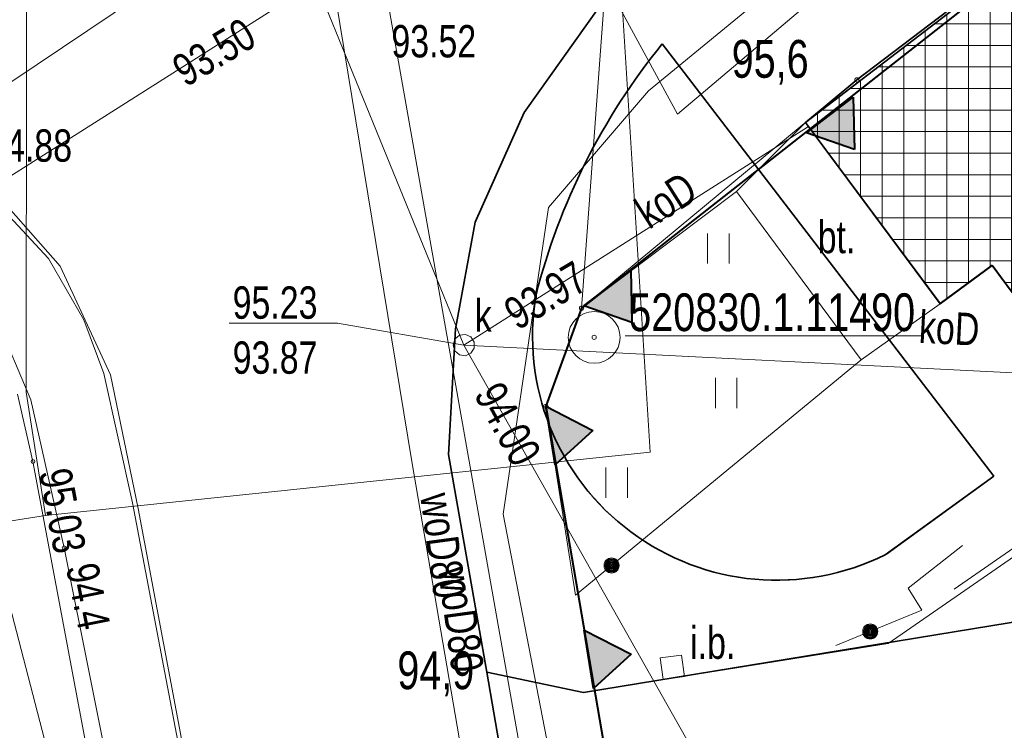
# Model space of a CAD drawing. Header units: metres. Extents: x -320 to 5572509, y -47 to 5960263.
# Tile 32 of 59: x 5572104 to 5572126, y 5960148 to 5960164. Entities that reach past the tile are written whole.
import ezdxf

# ---------------------------------------------------------------- set-up
doc = ezdxf.new("R2010")
doc.units = ezdxf.units.M
doc.header["$MEASUREMENT"] = 0
for name, color, linetype in [('121-Punkt_osnowy_szczegolowej', 7, 'Continuous'), ('121-Punkt_osnowy_szczegolowej-A', 7, 'Continuous'), ('203-Punkt_zalamania_granicy_dzi', 7, 'Continuous'), ('218-Granica_uzytku', 7, 'Continuous'), ('219-Linia_granicy', 7, 'Continuous'), ('422-Kraweznik_jezdni', 7, 'Continuous'), ('902-Ogrodzenie_trwale_symb_', 7, 'Continuous'), ('bariera_ochronna', 7, 'Continuous'), ('beton', 7, 'Continuous'), ('budynek_pomiar', 7, 'Continuous'), ('chodnik__powierzchnia_', 7, 'Continuous'), ('inna_budowla_punkt', 7, 'Continuous'), ('kraweznik', 7, 'Continuous'), ('kraweznik__linia_', 7, 'Continuous'), ('Nowe_810-G Ogólne', 7, 'Continuous'), ('Nowe_LINIA ZABUDOWY', 7, 'Continuous'), ('ogrodzenie', 7, 'Continuous'), ('przewod_elektroenergetyczny__li', 7, 'Continuous'), ('przewod_gazowy__linia_', 7, 'Continuous'), ('przewod_inny__linia_', 7, 'Continuous'), ('przewod_kanalizacyjny__linia_', 7, 'Continuous'), ('przewod_kanalizacyjny__linia_-A', 7, 'Continuous'), ('przewod_telekomunikacyjny__lini', 7, 'Continuous'), ('przewod_wodociagowy__linia_', 7, 'Continuous'), ('przewod_wodociagowy__linia_-Atr', 7, 'Continuous'), ('punkt_o_okreslonej_wysokosci__s', 7, 'Continuous'), ('punkt_wysokosciowy_sztuczny', 7, 'Continuous'), ('punkt_wysokosciowy_sztuczny-Atr', 7, 'Continuous'), ('rzedne_teren', 7, 'Continuous'), ('trawnik', 7, 'Continuous'), ('wlaz_okragly_-_siec_kanalizacyj', 7, 'Continuous'), ('ZAKRES', 7, 'Continuous')]:
    doc.layers.add(name, color=color, linetype=linetype)
doc.styles.add('GENERATED_STYLE_1', font='arial.ttf')

# ---------------------------------------------------------------- blocks, each defined once
blk = doc.blocks.new('Wypełnienie_3', base_point=(5572434.607, 5960129.98))
at = {"layer": 'Nowe_810-G Ogólne', "linetype": 'Continuous', "lineweight": 18, "true_color": 0xaaaaaa}
h = blk.add_hatch(dxfattribs=at)
h.set_pattern_fill('HLNHER', color=253, style=0, pattern_type=2)
h.set_pattern_definition([(0, (5572149.7395, 5960118.78482), (0.4, 0.4), [1.2, -0.4]), (90, (5572150.1395, 5960118.78482), (0.4, 0.4), [1.2, -0.4])])
h.paths.add_polyline_path([(5572119.97, 5960117.89), (5572120.79, 5960116.24), (5572121.5, 5960115.44), (5572122.21, 5960114.9), (5572122.744, 5960114.747), (5572123.317, 5960114.61), (5572125.049, 5960114.484), (5572125.85, 5960114.536), (5572130.069, 5960115.384), (5572138.896, 5960117.224), (5572138.292, 5960120.162), (5572155.913, 5960123.836), (5572156.128, 5960122.746), (5572156.512, 5960120.804), (5572158.44, 5960121.177, 0.308603), (5572162.603, 5960124.945), (5572162.588, 5960124.941), (5572159.946, 5960134.586, 0.184142), (5572158.882, 5960138.039, 0.30603), (5572153.265, 5960140.081), (5572156.26, 5960136.077), (5572154.662, 5960134.882), (5572153.377, 5960133.921), (5572150.385, 5960137.922), (5572132.367, 5960124.445), (5572135.36, 5960120.444), (5572132.563, 5960118.352), (5572126.584, 5960126.337), (5572160.589, 5960151.83), (5572160.598, 5960151.818), (5572164.203, 5960138.326), (5572167.783, 5960124.929), (5572168.21, 5960124.22), (5572168.9, 5960123.8), (5572169.83, 5960123.57), (5572174.572, 5960124.504), (5572179.02, 5960125.38), (5572179.509, 5960123.378), (5572174.84, 5960122.49), (5572175.83, 5960117.16), (5572172.73, 5960116.07), (5572172.04, 5960115.89), (5572172.14, 5960115.5), (5572169.94, 5960114.91), (5572169.87, 5960115.15), (5572168.91, 5960114.87), (5572168.98, 5960114.64), (5572166.56, 5960113.95), (5572166.5, 5960114.18), (5572165.87, 5960114.02), (5572165.8, 5960114.35), (5572165.93, 5960114.38), (5572165.75, 5960115.18), (5572164.8, 5960114.95), (5572164.9, 5960114.62), (5572162.28, 5960113.85), (5572162.19, 5960114.18), (5572161.68, 5960114.04), (5572161.87, 5960113.34), (5572162, 5960113.37), (5572162.29, 5960112.25), (5572162.17, 5960112.22), (5572162.4, 5960111.41), (5572162.58, 5960111.47), (5572162.91, 5960110.26), (5572162.72, 5960110.2), (5572162.83, 5960109.77), (5572163.48, 5960110.04), (5572164.37, 5960110.27), (5572164.48, 5960109.75), (5572164.653, 5960109.787), (5572165.19, 5960107.36), (5572165.02, 5960107.32), (5572165.16, 5960106.72), (5572165.33, 5960106.75), (5572166.43, 5960101.86), (5572165.96, 5960101.76), (5572166.13, 5960100.99), (5572166.46, 5960101.07), (5572167.15, 5960097.97), (5572166.82, 5960097.9), (5572166.95, 5960097.33), (5572167.648, 5960093.703), (5572162.9, 5960092.8), (5572161.41, 5960092.47), (5572149.154, 5960089.965), (5572149.759, 5960086.924), (5572146.898, 5960086.382), (5572145.75, 5960086.12), (5572145.189, 5960089.209), (5572130.631, 5960086.296), (5572128.388, 5960097.519), (5572154.739, 5960102.778), (5572155.796, 5960097.376, 0.32921), (5572156.91, 5960099.21), (5572155.67, 5960105.421), (5572155.663, 5960105.419), (5572154.052, 5960113.522, 0.326644), (5572152.363, 5960114.76), (5572153.626, 5960108.47), (5572124.891, 5960102.732), (5572123.764, 5960109.015), (5572123.037, 5960107.846), (5572122.57, 5960106.94), (5572122.235, 5960105.804), (5572122.128, 5960104.217), (5572120.82, 5960112.281)])
h.paths.add_polyline_path([(5572160.986, 5960109.404), (5572161.476, 5960109.501), (5572161.772, 5960108.036), (5572163.15, 5960108.307), (5572165.611, 5960095.766), (5572163.741, 5960095.398)], flags=0)
blk = doc.blocks.new('EGBP04_03')
at = {"layer": '203-Punkt_zalamania_granicy_dzi', "color": 7, "lineweight": 13}
blk.add_circle((0, 0), 0.05, dxfattribs=at)
blk = doc.blocks.new('US22')
at = {"layer": 'wlaz_okragly_-_siec_kanalizacyj', "color": 7, "lineweight": 13}
for p, q in [((-0.1352, 0.2103), (0, 0.25)), ((0, 0.25), (0.1352, 0.2103)), ((-0.2475, -0.0356), (-0.2274, 0.1039)), ((-0.2274, 0.1039), (-0.1352, 0.2103)), ((0.1352, 0.2103), (0.2274, 0.1039)), ((0.2274, 0.1039), (0.2475, -0.0356)), ((-0.1889, -0.1637), (-0.2475, -0.0356)), ((-0.0704, -0.2399), (-0.1889, -0.1637)), ((0.1889, -0.1637), (0.0704, -0.2399)), ((0.2475, -0.0356), (0.1889, -0.1637)), ((0.0704, -0.2399), (-0.0704, -0.2399))]:
    blk.add_line(p, q, dxfattribs=at)
blk = doc.blocks.new('PW01')
at = {"layer": 'punkt_o_okreslonej_wysokosci__s', "color": 7, "lineweight": 13}
for p, q in [((-0.045, 0), (-0.0318, 0.0318)), ((-0.0318, -0.0318), (-0.045, 0)), ((-0.0318, 0.0318), (0, 0.045)), ((0, 0.045), (0.0318, 0.0318)), ((0.0318, 0.0318), (0.045, 0)), ((0.045, 0), (0.0318, -0.0318)), ((0, -0.045), (-0.0318, -0.0318)), ((0.0318, -0.0318), (0, -0.045))]:
    blk.add_line(p, q, dxfattribs=at)
blk = doc.blocks.new('PW02')
at = {"layer": 'punkt_wysokosciowy_sztuczny', "color": 7, "lineweight": 13}
for p, q in [((-0.045, 0), (-0.0318, 0.0318)), ((-0.0318, -0.0318), (-0.045, 0)), ((-0.0318, 0.0318), (0, 0.045)), ((0, 0.045), (0.0318, 0.0318)), ((0.0318, 0.0318), (0.045, 0)), ((0.045, 0), (0.0318, -0.0318)), ((0, -0.045), (-0.0318, -0.0318)), ((0.0318, -0.0318), (0, -0.045))]:
    blk.add_line(p, q, dxfattribs=at)
blk = doc.blocks.new('121')
at = {"layer": '121-Punkt_osnowy_szczegolowej', "color": 7, "lineweight": 13}
for radius in [0.6, 0.05]:
    blk.add_circle((0, 0), radius, dxfattribs=at)
blk = doc.blocks.new('PTTU04_01')
at = {"layer": 'trawnik', "color": 7, "lineweight": 13}
for p, q in [((-0.25, -0.35), (-0.25, 0.35)), ((0.25, -0.35), (0.25, 0.35))]:
    blk.add_line(p, q, dxfattribs=at)
blk = doc.blocks.new('BUIB12_01')
at = {"layer": 'inna_budowla_punkt', "color": 7, "lineweight": 13}
for p, q in [((-0.25, -0.25), (-0.25, 0.25)), ((-0.25, 0.25), (0.25, 0.25)), ((0.25, 0.25), (0.25, -0.25)), ((0.25, -0.25), (-0.25, -0.25))]:
    blk.add_line(p, q, dxfattribs=at)
blk = doc.blocks.new('Wypełnienie_117', base_point=(5572434.607, 5960129.98))
at = {"layer": 'Nowe_810-G Ogólne', "color": 7, "lineweight": 13}
for p, q in [((5572118.51, 5960163.513), (5572126.196, 5960153.484)), ((5572126.196, 5960153.484), (5572123.716, 5960151.683))]:
    blk.add_line(p, q, dxfattribs=at)
for centre, radius, start, end in [((5572130.271, 5960153.951), 15.158, 140.8895, 165.7055), ((5572121.161, 5960156.734), 5.66, 170.2351, 296.8263)]:
    blk.add_arc(centre, radius, start, end, dxfattribs=at)
blk = doc.blocks.new('Wypełnienie_121', base_point=(5572434.607, 5960129.98))
at = {"layer": 'Nowe_810-G Ogólne', "color": 18, "lineweight": 35, "true_color": 0x030303}
for p, q in [((5572134.17, 5960171.163), (5572123.02, 5960162.683)), ((5572115.31, 5960161.923), (5572117.06, 5960164.393)), ((5572126.195, 5960153.487), (5572118.509, 5960163.516)), ((5572123.02, 5960162.683), (5572121.83, 5960161.693)), ((5572114.17, 5960159.383), (5572115.31, 5960161.923)), ((5572121.83, 5960161.693), (5572124.95, 5960157.493)), ((5572113.718, 5960156.909), (5572114.17, 5960159.383)), ((5572124.95, 5960157.493), (5572126.16, 5960158.383)), ((5572126.16, 5960158.383), (5572128.08, 5960155.753)), ((5572113.55, 5960153.993), (5572113.718, 5960156.909)), ((5572114.44, 5960148.943), (5572113.55, 5960153.993)), ((5572123.679, 5960151.668), (5572126.195, 5960153.487)), ((5572127.817, 5960150.294), (5572116.68, 5960148.473)), ((5572116.68, 5960148.473), (5572114.44, 5960148.943))]:
    blk.add_line(p, q, dxfattribs=at)
for centre, radius, start, end in [((5572130.271, 5960153.954), 15.158, 140.8895, 165.7055), ((5572121.161, 5960156.737), 5.66, 170.2351, 296.4173)]:
    blk.add_arc(centre, radius, start, end, dxfattribs=at)
blk = doc.blocks.new('Wypełnienie_135', base_point=(5572434.607, 5960129.98))
at = {"layer": 'Nowe_810-G Ogólne', "linetype": 'Continuous', "lineweight": 0, "true_color": 0x000000}
h = blk.add_hatch(dxfattribs=at)
h.set_pattern_fill('SIATKA_25X25', color=18, style=0, pattern_type=2)
h.set_pattern_definition([(0, (5572434.6074, 5960128.98037), (0, 0.5), []), (90, (5572434.6074, 5960128.98037), (-0.5, 0), [])])
h.paths.add_polyline_path([(5572128.08, 5960155.75), (5572126.16, 5960158.38), (5572124.95, 5960157.49), (5572121.83, 5960161.69), (5572134.17, 5960171.16), (5572135.61, 5960169.18), (5572139.94, 5960172.41), (5572145.688, 5960164.682), (5572138.728, 5960159.542), (5572136.83, 5960162.14)])
at = {"layer": 'Nowe_810-G Ogólne', "color": 18, "lineweight": 35, "true_color": 0x030303}
for p, q in [((5572121.83, 5960161.69), (5572134.17, 5960171.16)), ((5572124.95, 5960157.49), (5572121.83, 5960161.69)), ((5572126.16, 5960158.38), (5572124.95, 5960157.49)), ((5572128.08, 5960155.75), (5572126.16, 5960158.38))]:
    blk.add_line(p, q, dxfattribs=at)
blk = doc.blocks.new('Wypełnienie_142', base_point=(5572434.607, 5960129.98))
at = {"layer": 'Nowe_810-G Ogólne', "color": 18, "lineweight": 35, "true_color": 0x030303}
for p, q in [((5572127.817, 5960150.294), (5572116.68, 5960148.473)), ((5572114.44, 5960148.943), (5572115.9, 5960140.603)), ((5572116.68, 5960148.473), (5572114.44, 5960148.943))]:
    blk.add_line(p, q, dxfattribs=at)
blk = doc.blocks.new('Wypełnienie_172', base_point=(5572434.607, 5960129.98))
at = {"layer": 'Nowe_LINIA ZABUDOWY', "linetype": 'Continuous', "lineweight": 40}
blk.add_hatch(color=250, dxfattribs=at).paths.add_polyline_path([(5572122.935, 5960162.284), (5572122.964, 5960161.063), (5572121.849, 5960161.45)])
at = {"layer": 'Nowe_LINIA ZABUDOWY', "color": 250, "lineweight": 40}
for p, q in [((5572121.849, 5960161.45), (5572122.935, 5960162.284)), ((5572122.935, 5960162.284), (5572122.964, 5960161.063)), ((5572122.964, 5960161.063), (5572121.849, 5960161.45))]:
    blk.add_line(p, q, dxfattribs=at)
blk = doc.blocks.new('Wypełnienie_173', base_point=(5572434.607, 5960129.98))
at = {"layer": 'Nowe_LINIA ZABUDOWY', "linetype": 'Continuous', "lineweight": 40}
blk.add_hatch(color=250, dxfattribs=at).paths.add_polyline_path([(5572117.777, 5960158.274), (5572117.806, 5960157.053), (5572116.69, 5960157.44)])
at = {"layer": 'Nowe_LINIA ZABUDOWY', "color": 250, "lineweight": 40}
for p, q in [((5572116.69, 5960157.44), (5572117.777, 5960158.274)), ((5572117.777, 5960158.274), (5572117.806, 5960157.053)), ((5572117.806, 5960157.053), (5572116.69, 5960157.44))]:
    blk.add_line(p, q, dxfattribs=at)
blk = doc.blocks.new('Wypełnienie_174', base_point=(5572434.607, 5960129.98))
at = {"layer": 'Nowe_LINIA ZABUDOWY', "linetype": 'Continuous', "lineweight": 40}
blk.add_hatch(color=250, dxfattribs=at).paths.add_polyline_path([(5572115.81, 5960155.11), (5572116.896, 5960154.552), (5572116.023, 5960153.757)])
at = {"layer": 'Nowe_LINIA ZABUDOWY', "color": 250, "lineweight": 40}
for p, q in [((5572116.023, 5960153.757), (5572115.81, 5960155.11)), ((5572115.81, 5960155.11), (5572116.896, 5960154.552)), ((5572116.896, 5960154.552), (5572116.023, 5960153.757))]:
    blk.add_line(p, q, dxfattribs=at)
blk = doc.blocks.new('Wypełnienie_175', base_point=(5572434.607, 5960129.98))
at = {"layer": 'Nowe_LINIA ZABUDOWY', "linetype": 'Continuous', "lineweight": 40}
blk.add_hatch(color=250, dxfattribs=at).paths.add_polyline_path([(5572116.702, 5960149.918), (5572117.788, 5960149.359), (5572116.916, 5960148.564)])
at = {"layer": 'Nowe_LINIA ZABUDOWY', "color": 250, "lineweight": 40}
for p, q in [((5572116.916, 5960148.564), (5572116.702, 5960149.918)), ((5572116.702, 5960149.918), (5572117.788, 5960149.359)), ((5572117.788, 5960149.359), (5572116.916, 5960148.564))]:
    blk.add_line(p, q, dxfattribs=at)

msp = doc.modelspace()

# ---------------------------------------------------------------- linework, layer by layer
at = {"layer": '121-Punkt_osnowy_szczegolowej-A', "color": 7, "lineweight": 13, "flags": 128}
msp.add_lwpolyline([(5572117.65, 5960156.745), (5572124.529, 5960156.745)], dxfattribs=at)
at = {"layer": '218-Granica_uzytku', "color": 3, "lineweight": 18, "flags": 128}
for points in [[(5572134.17, 5960171.16), (5572123.02, 5960162.68)], [(5572123.02, 5960162.68), (5572134.17, 5960171.16)], [(5572123.02, 5960162.68), (5572116.64, 5960157.39)], [(5572116.64, 5960157.39), (5572123.02, 5960162.68)], [(5572102.77, 5960160.37), (5572104.55, 5960158.36)], [(5572104.55, 5960158.36), (5572102.77, 5960160.37)], [(5572104.55, 5960158.36), (5572105.72, 5960155.84)], [(5572105.72, 5960155.84), (5572104.55, 5960158.36)], [(5572116.64, 5960157.39), (5572115.81, 5960155.11)], [(5572115.81, 5960155.11), (5572116.64, 5960157.39)], [(5572105.72, 5960155.84), (5572106.36, 5960152.74)], [(5572106.36, 5960152.74), (5572105.72, 5960155.84)], [(5572115.81, 5960155.11), (5572122.27, 5960117.41)], [(5572122.27, 5960117.41), (5572115.81, 5960155.11)], [(5572106.36, 5960152.74), (5572110.22, 5960132.19)], [(5572110.22, 5960132.19), (5572106.36, 5960152.74)]]:
    msp.add_lwpolyline(points, dxfattribs=at)
at = {"layer": '219-Linia_granicy', "color": 178, "lineweight": 18, "flags": 128}
for points in [[(5572118.09, 5960177.08), (5572116.64, 5960157.39)], [(5572134.17, 5960171.16), (5572123.02, 5960162.68)], [(5572123.02, 5960162.68), (5572116.64, 5960157.39)], [(5572116.64, 5960157.39), (5572115.81, 5960155.11)], [(5572122.27, 5960117.41), (5572115.81, 5960155.11)]]:
    msp.add_lwpolyline(points, dxfattribs=at)
at = {"layer": '422-Kraweznik_jezdni', "color": 7, "lineweight": 13, "flags": 128}
for points in [[(5572117.06, 5960164.39), (5572115.31, 5960161.92)], [(5572115.31, 5960161.92), (5572114.17, 5960159.38)], [(5572114.17, 5960159.38), (5572113.72, 5960156.94)], [(5572113.72, 5960156.94), (5572113.55, 5960153.99)]]:
    msp.add_lwpolyline(points, dxfattribs=at)
at = {"layer": '902-Ogrodzenie_trwale_symb_', "color": 7, "lineweight": 13, "flags": 128}
msp.add_lwpolyline([(5572115.81, 5960155.11), (5572116.64, 5960157.39)], dxfattribs=at)
at = {"layer": 'bariera_ochronna', "color": 7, "lineweight": 13, "flags": 128}
for points in [[(5572133.14, 5960153.07), (5572131.99, 5960152.29), (5572130.43, 5960154.44), (5572125.28, 5960150.87)], [(5572125.47, 5960151.88), (5572124.21, 5960150.89), (5572124.53, 5960150.38), (5572122.53, 5960149.56)]]:
    msp.add_lwpolyline(points, dxfattribs=at)
at = {"layer": 'bariera_ochronna', "color": 7, "lineweight": 13}
for radius in [0.175, 0.157, 0.14, 0.122, 0.105, 0.0875, 0.07, 0.0525, 0.035]:
    msp.add_circle((5572123.331, 5960149.889), radius, dxfattribs=at)
at = {"layer": 'beton', "color": 7, "lineweight": 13, "flags": 128}
msp.add_lwpolyline([(5572120.23, 5960160.09), (5572121.83, 5960161.69), (5572124.95, 5960157.49), (5572123.12, 5960156.19)], close=True, dxfattribs=at)
at = {"layer": 'budynek_pomiar', "color": 7, "lineweight": 13, "flags": 128}
msp.add_lwpolyline([(5572134.17, 5960171.16), (5572135.61, 5960169.18), (5572139.94, 5960172.41), (5572145.69, 5960164.68), (5572138.73, 5960159.54), (5572136.83, 5960162.14), (5572128.08, 5960155.75), (5572126.16, 5960158.38), (5572124.95, 5960157.49), (5572121.83, 5960161.69), (5572123.02, 5960162.68)], close=True, dxfattribs=at)
msp.add_lwpolyline([(5572121.83, 5960161.69), (5572121.898, 5960161.599)], dxfattribs=at)
at = {"layer": 'chodnik__powierzchnia_', "color": 7, "lineweight": 13, "flags": 128}
for points in [[(5572083.95, 5960096.83), (5572104.87, 5960101.16), (5572106.46, 5960101.53), (5572109.66, 5960102.7), (5572110.5, 5960103.17), (5572111.25, 5960103.88), (5572112.39, 5960105.27), (5572113.1, 5960106.62), (5572113.73, 5960108.32), (5572113.95, 5960110.18), (5572113.84, 5960112.14), (5572109.71, 5960134.54), (5572106.23, 5960152.87), (5572105.56, 5960155.87), (5572105.1, 5960157.12), (5572104.28, 5960158.54), (5572102.56, 5960160.39)], [(5572103.56, 5960155.39), (5572103.92, 5960153.83), (5572108.29, 5960130.51), (5572108.6, 5960128.89), (5572111.8, 5960111.76), (5572111.87, 5960110.58), (5572111.85, 5960109.51), (5572111.6, 5960108.52), (5572111.2, 5960107.42), (5572110.58, 5960106.38), (5572109.77, 5960105.27), (5572108.88, 5960104.59), (5572107.84, 5960104.06), (5572106.11, 5960103.61), (5572087.99, 5960099.85)]]:
    msp.add_lwpolyline(points, dxfattribs=at)
at = {"layer": 'kraweznik', "color": 7, "lineweight": 13, "flags": 128}
for points in [[(5572117.996, 5960142.349), (5572117.81, 5960142.33), (5572115.9, 5960140.6), (5572114.44, 5960148.94), (5572116.68, 5960148.47), (5572123.75, 5960149.61), (5572130.43, 5960154.23), (5572132.37, 5960151.37), (5572139.13, 5960156.12), (5572140.8, 5960153.17), (5572147.23, 5960157.86), (5572149.06, 5960154.84), (5572156.67, 5960126.92), (5572157.57, 5960123.68), (5572157.97, 5960123.02)], [(5572114.44, 5960148.94), (5572113.55, 5960153.99)]]:
    msp.add_lwpolyline(points, dxfattribs=at)
at = {"layer": 'kraweznik__linia_', "color": 7, "lineweight": 13, "flags": 128}
msp.add_lwpolyline([(5572083.95, 5960096.83), (5572104.87, 5960101.16), (5572106.46, 5960101.53), (5572109.66, 5960102.7), (5572110.5, 5960103.17), (5572111.25, 5960103.88), (5572112.39, 5960105.27), (5572113.1, 5960106.62), (5572113.73, 5960108.32), (5572113.95, 5960110.18), (5572113.84, 5960112.14), (5572109.71, 5960134.54), (5572106.23, 5960152.87), (5572105.56, 5960155.87), (5572105.1, 5960157.12), (5572104.28, 5960158.54), (5572102.56, 5960160.39)], dxfattribs=at)
at = {"layer": 'Nowe_810-G Ogólne', "color": 250, "lineweight": 40}
for p, q in [((5572134.17, 5960171.16), (5572116.64, 5960157.39)), ((5572116.64, 5960157.39), (5572115.81, 5960155.11)), ((5572115.81, 5960155.11), (5572122.27, 5960117.41))]:
    msp.add_line(p, q, dxfattribs=at)
at = {"layer": 'ogrodzenie', "color": 7, "lineweight": 13, "flags": 128}
for points in [[(5572120.23, 5960160.09), (5572116.64, 5960157.39)], [(5572120.23, 5960160.09), (5572123.12, 5960156.19)], [(5572123.12, 5960156.19), (5572116.5, 5960150.73)], [(5572116.5, 5960150.73), (5572115.81, 5960155.11)]]:
    msp.add_lwpolyline(points, dxfattribs=at)
at = {"layer": 'ogrodzenie', "color": 7, "lineweight": 13}
for radius in [0.175, 0.157, 0.14, 0.122, 0.105, 0.0875, 0.07, 0.0525, 0.035]:
    msp.add_circle((5572117.334, 5960151.418), radius, dxfattribs=at)
at = {"layer": 'przewod_elektroenergetyczny__li', "color": 1, "lineweight": 18, "flags": 128}
for points in [[(5572100.94, 5960178.88), (5572109.17, 5960180.85), (5572112.43, 5960175.76), (5572116.04, 5960174.93), (5572119.42, 5960176.98), (5572125.97, 5960168.82), (5572118.19, 5960162.43), (5572115.87, 5960159.72), (5572114.82, 5960152.61), (5572118.65, 5960132.79), (5572124.28, 5960103.27), (5572127.13, 5960087.71), (5572129.17, 5960076.91), (5572131.17, 5960066.73), (5572133.61, 5960054.57), (5572134.061, 5960052.256)], [(5572067.793, 5960153.895), (5572083.6, 5960157.16), (5572087.1, 5960157.67), (5572092.57, 5960157.81), (5572100.92, 5960158.02), (5572101.66, 5960157.1), (5572104.61, 5960145.74), (5572105.4, 5960141.78), (5572102.02, 5960130.23), (5572097.78, 5960129.14), (5572095.07, 5960130.57), (5572092.72, 5960131.75), (5572093.08, 5960125.79), (5572094.14, 5960122.04), (5572095.83, 5960119.85), (5572103.22, 5960119.03), (5572108.4, 5960118.61), (5572110.04, 5960118.11), (5572108.81, 5960116.09), (5572100.57, 5960103.13)]]:
    msp.add_lwpolyline(points, dxfattribs=at)
at = {"layer": 'przewod_gazowy__linia_', "color": 30, "lineweight": 18, "flags": 128}
for points in [[(5572104.21, 5960152.58), (5572118.23, 5960154.05), (5572117.58, 5960164.44), (5572127.01, 5960171.29), (5572132.69, 5960175.69), (5572135.05, 5960177.51), (5572139.69, 5960180.99), (5572153.51, 5960193.09), (5572157.4, 5960192.74), (5572162.85, 5960197.46), (5572176.202, 5960210.411)], [(5572098.613, 5960199.495), (5572098.75, 5960198.48), (5572103.78, 5960171.93), (5572103.76, 5960155.44), (5572104.21, 5960152.58), (5572101.74, 5960152.19), (5572105.62, 5960131.35), (5572109.47, 5960109.91), (5572113.74, 5960088.71), (5572115.87, 5960087.2), (5572117.25, 5960086.16), (5572118.47, 5960083.18), (5572119.14, 5960081.59), (5572121.15, 5960071.68), (5572123.69, 5960059.52), (5572125.484, 5960050.503)]]:
    msp.add_lwpolyline(points, dxfattribs=at)
at = {"layer": 'przewod_inny__linia_', "color": 7, "lineweight": 13, "flags": 128}
msp.add_lwpolyline([(5572104.266, 5960202.15), (5572105.79, 5960192.47), (5572107.8, 5960182.86), (5572110.42, 5960178.28), (5572112.32, 5960176.18), (5572113.53, 5960174.38), (5572117.26, 5960164.84), (5572118.86, 5960161.89), (5572125.16, 5960167.22), (5572134.48, 5960174.5), (5572137.72, 5960177.03), (5572143.31, 5960177.69), (5572153.66, 5960178.97), (5572155.85, 5960179.09)], dxfattribs=at)
at = {"layer": 'przewod_kanalizacyjny__linia_', "color": 34, "lineweight": 18, "flags": 128}
for points in [[(5572110.48, 5960164.95), (5572082.7, 5960147.33), (5572070.472, 5960140.271)], [(5572110.48, 5960164.95), (5572113.91, 5960156.53), (5572127.02, 5960133.33), (5572131.07, 5960126.67)], [(5572121.898, 5960161.599), (5572113.91, 5960156.53)], [(5572128.028, 5960155.821), (5572113.91, 5960156.53)]]:
    msp.add_lwpolyline(points, dxfattribs=at)
at = {"layer": 'przewod_telekomunikacyjny__lini', "color": 30, "lineweight": 18, "flags": 128}
msp.add_lwpolyline([(5572067.526, 5960155.254), (5572080.55, 5960157.77), (5572095.39, 5960160.32), (5572098.45, 5960160.4), (5572101.15, 5960159.27), (5572103.07, 5960157.15), (5572103.87, 5960155.26), (5572104.64, 5960151.83), (5572111.99, 5960115.16), (5572120.39, 5960116.9), (5572122.09, 5960117.57), (5572123.85, 5960118.46)], dxfattribs=at)
at = {"layer": 'przewod_wodociagowy__linia_', "color": 7, "lineweight": 20, "flags": 128}
for points in [[(5572070.141, 5960141.954), (5572089.46, 5960154.51), (5572089.68, 5960154.72), (5572090.04, 5960154.84), (5572090.79, 5960154.54), (5572091.58, 5960154.69), (5572092.24, 5960155.14), (5572110.48, 5960167.38), (5572113.49, 5960169.59), (5572134.81, 5960185.17)], [(5572131.294, 5960051.691), (5572131.04, 5960052.95), (5572128.4, 5960065.81), (5572125.16, 5960081.78), (5572124.04, 5960088.59), (5572123.96, 5960088.84), (5572123.93, 5960089.11), (5572119.95, 5960111.06), (5572119.42, 5960114.21), (5572116.58, 5960131.17), (5572112.7, 5960153.83), (5572110.48, 5960167.38)]]:
    msp.add_lwpolyline(points, dxfattribs=at)
at = {"layer": 'punkt_o_okreslonej_wysokosci__s', "color": 7, "lineweight": 13, "flags": 128}
msp.add_lwpolyline([(5572113.91, 5960156.53), (5572110.98, 5960157.04), (5572108.469, 5960157.04)], dxfattribs=at)
at = {"layer": 'trawnik', "color": 7, "lineweight": 13, "flags": 128}
msp.add_lwpolyline([(5572116.5, 5960150.73), (5572115.81, 5960155.11), (5572116.64, 5960157.39), (5572120.23, 5960160.09), (5572123.12, 5960156.19)], close=True, dxfattribs=at)
at = {"layer": 'ZAKRES', "color": 7, "lineweight": 13, "flags": 128}
msp.add_lwpolyline([(5572111.424, 5960168.614), (5572126.913, 5960081.006), (5572169.699, 5960089.619), (5572165.103, 5960112.452), (5572174.101, 5960114.263), (5572150.557, 5960197.688)], close=True, dxfattribs=at)

# ---------------------------------------------------------------- block references
at = {"layer": '121-Punkt_osnowy_szczegolowej', "color": 7, "lineweight": 13}
msp.add_blockref('121', (5572116.93, 5960156.71), dxfattribs=at)
msp.add_blockref('121', (5572116.93, 5960156.71), dxfattribs=at)
at = {"layer": '203-Punkt_zalamania_granicy_dzi', "color": 7, "lineweight": 13}
for p in [(5572123.02, 5960162.68), (5572116.64, 5960157.39), (5572115.81, 5960155.11)]:
    msp.add_blockref('EGBP04_03', p, dxfattribs=at)
at = {"layer": 'inna_budowla_punkt', "color": 7, "lineweight": 13, "rotation": 7.87817}
msp.add_blockref('BUIB12_01', (5572118.74, 5960149.06), dxfattribs=at)
at = {"layer": 'Nowe_810-G Ogólne', "color": 251, "lineweight": 18, "true_color": 0x6d6d6d}
for name in ['Wypełnienie_142', 'Wypełnienie_121']:
    msp.add_blockref(name, (5572434.607, 5960129.98), dxfattribs=at)
at = {"layer": 'Nowe_810-G Ogólne', "color": 7, "lineweight": 13}
msp.add_blockref('Wypełnienie_135', (5572434.607, 5960129.98), dxfattribs=at)
at = {"layer": 'Nowe_810-G Ogólne', "color": 62, "lineweight": 18, "true_color": 0x8edf20}
msp.add_blockref('Wypełnienie_117', (5572434.607, 5960129.98), dxfattribs=at)
at = {"layer": 'Nowe_810-G Ogólne', "color": 253, "lineweight": 18, "true_color": 0xaaaaaa}
msp.add_blockref('Wypełnienie_3', (5572434.607, 5960129.98), dxfattribs=at)
at = {"layer": 'Nowe_LINIA ZABUDOWY', "color": 250, "lineweight": 40}
for name in ['Wypełnienie_172', 'Wypełnienie_173', 'Wypełnienie_174', 'Wypełnienie_175']:
    msp.add_blockref(name, (5572434.607, 5960129.98), dxfattribs=at)
at = {"layer": 'punkt_o_okreslonej_wysokosci__s', "color": 30, "lineweight": 18}
msp.add_blockref('PW01', (5572104.64, 5960151.83), dxfattribs=at)
at = {"layer": 'punkt_wysokosciowy_sztuczny', "color": 7, "lineweight": 13}
msp.add_blockref('PW02', (5572103.92, 5960153.83), dxfattribs=at)
at = {"layer": 'trawnik', "color": 7, "lineweight": 13}
for p in [(5572119.81, 5960158.77), (5572119.99, 5960155.42), (5572117.45, 5960153.34)]:
    msp.add_blockref('PTTU04_01', p, dxfattribs=at)
at = {"layer": 'wlaz_okragly_-_siec_kanalizacyj', "color": 7, "lineweight": 13, "rotation": 57.29662000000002}
msp.add_blockref('US22', (5572113.91, 5960156.53), dxfattribs=at)

# ---------------------------------------------------------------- texts
at = {"layer": '121-Punkt_osnowy_szczegolowej-A', "color": 7, "lineweight": 13, "insert": (5572117.744, 5960156.842), "char_height": 0.875, "attachment_point": 7, "style": 'GENERATED_STYLE_1'}
msp.add_mtext('\\A1;{\\W0.750000x;\\pql;\\fArial|b0|i0|c238|p38;520830.1.11490}', dxfattribs=at)
at = {"layer": 'beton', "color": 7, "lineweight": 13, "insert": (5572122.113, 5960158.651), "char_height": 0.75, "attachment_point": 7, "style": 'GENERATED_STYLE_1'}
msp.add_mtext('\\A1;{\\W0.750000x;\\pql;\\fArial|b0|i0|c238|p38;bt.}', dxfattribs=at)
at = {"layer": 'inna_budowla_punkt', "color": 7, "lineweight": 13, "insert": (5572119.156, 5960149.243), "char_height": 0.75, "attachment_point": 7, "style": 'GENERATED_STYLE_1'}
msp.add_mtext('\\A1;{\\W0.750000x;\\pql;\\fArial|b0|i0|c238|p38;i.b.}', dxfattribs=at)
at = {"layer": 'przewod_kanalizacyjny__linia_-A', "color": 34, "lineweight": 18, "char_height": 0.75, "attachment_point": 4, "style": 'GENERATED_STYLE_1'}
for insert, rotation in [((5572118.006, 5960159.513), 32.397), ((5572124.465, 5960156.954), 357.126)]:
    msp.add_mtext('\\A1;{\\W0.750000x;\\pql;\\fArial|b0|i0|c238|p38;koD}', dxfattribs=dict(at, insert=insert, rotation=rotation))
at = {"layer": 'przewod_wodociagowy__linia_-Atr', "color": 7, "lineweight": 20, "char_height": 0.75, "attachment_point": 4, "rotation": 277.693, "style": 'GENERATED_STYLE_1'}
for insert in [(5572113.261, 5960153.091), (5572113.674, 5960151.381)]:
    msp.add_mtext('\\A1;{\\W0.750000x;\\pql;\\fArial|b0|i0|c238|p38;woD80}', dxfattribs=dict(at, insert=insert))
at = {"layer": 'punkt_o_okreslonej_wysokosci__s', "color": 34, "lineweight": 18, "char_height": 0.75, "attachment_point": 7, "style": 'GENERATED_STYLE_1'}
for s, insert, rotation in [('\\A1;{\\W0.750000x;\\pql;\\fArial|b0|i0|c238|p38;93.50}', (5572107.467, 5960162.492), 30.768), ('\\A1;{\\W0.750000x;\\pql;\\fArial|b0|i0|c238|p38;93.97}', (5572115.157, 5960156.852), 30.735), ('\\A1;{\\W0.750000x;\\pql;\\fArial|b0|i0|c238|p38;94.00}', (5572114.122, 5960155.379), 298.516)]:
    msp.add_mtext(s, dxfattribs=dict(at, insert=insert, rotation=rotation))
for s, insert in [('\\A1;{\\W0.750000x;\\pql;\\fArial|b0|i0|c238|p38;93.52}', (5572112.229, 5960163.192)), ('\\A1;{\\W0.750000x;\\pql;\\fArial|b0|i0|c238|p38;95.23}', (5572108.549, 5960157.131)), ('\\A1;{\\W0.750000x;\\pql;\\fArial|b0|i0|c238|p38;93.87}', (5572108.549, 5960155.855))]:
    msp.add_mtext(s, dxfattribs=dict(at, insert=insert))
at = {"layer": 'punkt_o_okreslonej_wysokosci__s', "color": 30, "lineweight": 18, "insert": (5572105.045, 5960151.455), "char_height": 0.75, "attachment_point": 4, "rotation": 281.334, "style": 'GENERATED_STYLE_1'}
msp.add_mtext('\\A1;{\\W0.750000x;\\pql;\\fArial|b0|i0|c238|p38;94.4}', dxfattribs=at)
at = {"layer": 'punkt_wysokosciowy_sztuczny-Atr', "color": 7, "lineweight": 13, "insert": (5572102.86, 5960160.773), "char_height": 0.75, "attachment_point": 7, "style": 'GENERATED_STYLE_1'}
msp.add_mtext('\\A1;{\\W0.750000x;\\pql;\\fArial|b0|i0|c238|p38;94.88}', dxfattribs=at)
at = {"layer": 'punkt_wysokosciowy_sztuczny-Atr', "color": 7, "lineweight": 13, "insert": (5572104.046, 5960153.586), "char_height": 0.75, "attachment_point": 7, "rotation": 280.614, "style": 'GENERATED_STYLE_1'}
msp.add_mtext('\\A1;{\\W0.750000x;\\pql;\\fArial|b0|i0|c238|p38;95.03}', dxfattribs=at)
at = {"layer": 'rzedne_teren', "color": 7, "lineweight": 13, "char_height": 0.875, "attachment_point": 1, "style": 'GENERATED_STYLE_1'}
for s, insert in [('\\A1;{\\W0.750000x;\\pql;\\fArial|b0|i0|c238|p38;95,6}', (5572120.119, 5960163.606)), ('\\A1;{\\W0.750000x;\\pql;\\fArial|b0|i0|c238|p38;94,9}', (5572112.367, 5960149.425))]:
    msp.add_mtext(s, dxfattribs=dict(at, insert=insert))
at = {"layer": 'wlaz_okragly_-_siec_kanalizacyj', "color": 7, "lineweight": 13, "insert": (5572114.163, 5960156.84), "char_height": 0.75, "attachment_point": 7, "style": 'GENERATED_STYLE_1'}
msp.add_mtext('\\A1;{\\W0.750000x;\\pql;\\fArial|b0|i0|c238|p38;k}', dxfattribs=at)

doc.saveas('drawing.dxf')
